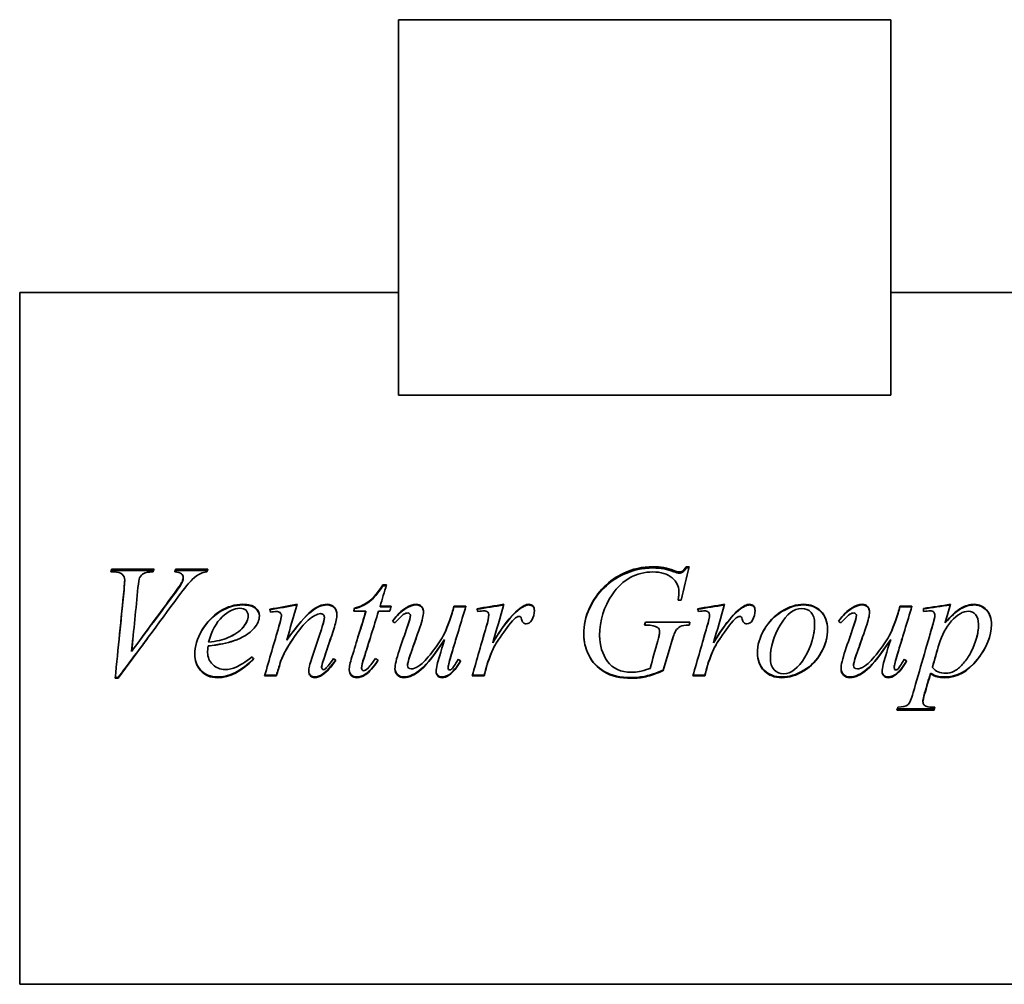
# Model space of a CAD drawing. Header units: millimetres. Extents: x 86 to 334, y 36 to 261.
# Tile 1 of 2: x 86 to 242, y 108 to 261. Entities that reach past the tile are written whole.
import ezdxf

# ---------------------------------------------------------------- set-up
doc = ezdxf.new("R2010")
doc.units = ezdxf.units.MM
doc.layers.add('Krawędzie widoczne(ISO)', color=7, linetype='Continuous', lineweight=35, true_color=0x262659)

msp = doc.modelspace()

# ---------------------------------------------------------------- linework, layer by layer
at = {"layer": 'Krawędzie widoczne(ISO)'}
for p, q in [((146, 201.25), (146, 260.75)), ((146, 260.75), (224, 260.75)), ((224, 201.25), (224, 260.75)), ((86, 217.55), (86, 107.95)), ((86, 217.55), (146, 217.55)), ((224, 217.55), (254, 217.55)), ((224, 201.25), (146, 201.25)), ((100.9, 173.27), (100.44, 173.27)), ((100.56, 173.72), (107.28, 173.72)), ((100.56, 173.52), (100.56, 173.72)), ((100.56, 173.52), (107.22, 173.52)), ((110.7, 173.72), (115.8, 173.72)), ((110.7, 173.52), (110.7, 173.72)), ((110.7, 173.52), (115.74, 173.52)), ((189.6, 173.31), (189.6, 173.51)), ((191.58, 174.1), (192.03, 174.1)), ((191.58, 173.9), (191.58, 174.1)), ((191.58, 173.9), (191.98, 173.9)), ((102.63, 171.81), (102.63, 171.98)), ((111.73, 171.57), (111.73, 171.73)), ((111.91, 172.22), (111.91, 172.4)), ((143.55, 171.24), (144.1, 171.24)), ((143.55, 171.08), (143.55, 171.24)), ((143.55, 171.08), (144.06, 171.08)), ((190.42, 170.06), (190.42, 170.19)), ((190.77, 168.81), (190.31, 168.81)), ((140.83, 167.04), (138.91, 167.04)), ((139.03, 167.46), (139.03, 167.54)), ((140.83, 166.97), (140.83, 167.04)), ((144.62, 167.04), (142.84, 167.04)), ((143.09, 167.85), (144.83, 167.85)), ((143.09, 167.75), (143.09, 167.85)), ((143.09, 167.75), (144.8, 167.75)), ((147.22, 167.51), (147.22, 167.6)), ((154.78, 167.85), (156.69, 167.85)), ((154.78, 167.75), (154.78, 167.85)), ((154.78, 167.75), (156.66, 167.75)), ((217.87, 167.51), (217.87, 167.6)), ((225.44, 167.85), (227.34, 167.85)), ((225.44, 167.75), (225.44, 167.85)), ((225.44, 167.75), (227.31, 167.75)), ((229.17, 167.5), (229.17, 167.02)), ((122.19, 166.27), (122.19, 166.34)), ((127.47, 166.29), (127.47, 166.35)), ((134.26, 166.04), (134.26, 166.1)), ((147.9, 166.34), (147.9, 166.41)), ((154.49, 166.73), (154.49, 166.81)), ((160.31, 166.45), (160.31, 166.52)), ((185.12, 165.34), (192.17, 165.34)), ((185.12, 165.29), (185.12, 165.34)), ((195.27, 166.45), (195.27, 166.52)), ((218.55, 166.34), (218.55, 166.41)), ((225.15, 166.73), (225.15, 166.81)), ((230.98, 166.33), (230.98, 166.39)), ((185.33, 164.85), (184.98, 164.85)), ((185.12, 165.29), (192.16, 165.29)), ((232.62, 165.21), (232.62, 165.26)), ((119.02, 162.87), (119.02, 162.87)), ((128.31, 162.5), (128.31, 162.49)), ((153.31, 162.59), (153.31, 162.59)), ((223.97, 162.59), (223.97, 162.59)), ((103.73, 160.71), (103.73, 160.67)), ((115.84, 161.56), (115.84, 161.53)), ((160.95, 162.06), (160.95, 162.05)), ((189.2, 161.94), (189.2, 161.92)), ((195.91, 162.06), (195.91, 162.05)), ((115.77, 160.53), (115.77, 160.49)), ((140.56, 159.73), (140.56, 159.68)), ((160.59, 160.14), (160.59, 160.09)), ((195.55, 160.14), (195.55, 160.09)), ((127.28, 158.94), (127.28, 158.87)), ((133.83, 158.28), (133.83, 158.19)), ((140.15, 158.13), (140.15, 158.04)), ((147.44, 158.52), (147.44, 158.44)), ((153.88, 158.22), (153.88, 158.14)), ((159.99, 158.47), (159.99, 158.39)), ((187.95, 157.73), (187.95, 157.64)), ((194.95, 158.47), (194.95, 158.39)), ((218.09, 158.52), (218.09, 158.44)), ((224.53, 158.22), (224.53, 158.14)), ((230.58, 158.21), (230.58, 158.12)), ((101.59, 156.42), (101.13, 156.42)), ((101.59, 156.54), (101.14, 156.54)), ((101.59, 156.54), (101.59, 156.42)), ((126.67, 156.81), (124.8, 156.81)), ((126.67, 156.92), (124.83, 156.92)), ((126.67, 156.92), (126.67, 156.81)), ((140.73, 157.07), (140.73, 156.96)), ((154.06, 157.05), (154.06, 156.95)), ((159.59, 156.81), (157.67, 156.81)), ((159.59, 156.92), (157.7, 156.92)), ((159.59, 156.92), (159.59, 156.81)), ((194.55, 156.81), (192.63, 156.81)), ((194.55, 156.92), (192.66, 156.92)), ((194.55, 156.92), (194.55, 156.81)), ((224.72, 157.05), (224.72, 156.95)), ((230.28, 157.23), (230.28, 157.13)), ((229.08, 152.89), (229.08, 152.7)), ((230.87, 151.4), (224.97, 151.4)), ((230.87, 151.6), (225.02, 151.6)), ((230.87, 151.6), (230.87, 151.4)), ((86, 107.95), (244, 107.95))]:
    msp.add_line(p, q, dxfattribs=at)
for points in [[(100.44, 173.27), (100.48, 173.42), (100.52, 173.57), (100.56, 173.72)], [(100.49, 173.27), (100.52, 173.36), (100.54, 173.44), (100.56, 173.52)], [(107.28, 173.72), (107.24, 173.57), (107.19, 173.42), (107.15, 173.27)], [(110.55, 173.27), (110.6, 173.42), (110.65, 173.57), (110.7, 173.72)], [(110.61, 173.27), (110.64, 173.35), (110.67, 173.44), (110.7, 173.52)], [(115.67, 173.27), (115.27, 173.24), (114.94, 173.16), (114.7, 173.04)], [(115.8, 173.72), (115.76, 173.57), (115.72, 173.42), (115.67, 173.27)], [(186.3, 173.27), (183.67, 173.27), (181.52, 172.08), (179.85, 169.67)], [(181.59, 173.04), (183.09, 173.75), (184.66, 174.1), (186.3, 174.1)], [(181.59, 172.85), (183.09, 173.55), (184.66, 173.9), (186.3, 173.9)], [(186.3, 174.1), (187.51, 174.1), (188.61, 173.91), (189.6, 173.51)], [(186.3, 173.9), (187.51, 173.9), (188.61, 173.7), (189.6, 173.31)], [(189.6, 173.51), (190, 173.35), (190.29, 173.27), (190.48, 173.27)], [(189.6, 173.31), (190, 173.16), (190.29, 173.08), (190.48, 173.08)], [(192.03, 174.1), (191.61, 172.36), (191.19, 170.59), (190.77, 168.81)], [(102.53, 170.54), (102.6, 171.25), (102.63, 171.73), (102.63, 171.98)], [(102.53, 170.39), (102.6, 171.1), (102.63, 171.57), (102.63, 171.81)], [(104.99, 172.33), (104.91, 172.15), (104.83, 171.64), (104.74, 170.78)], [(110.37, 169.71), (111.09, 170.68), (111.54, 171.36), (111.73, 171.73)], [(110.37, 169.58), (111.09, 170.54), (111.54, 171.2), (111.73, 171.57)], [(111.73, 171.73), (111.85, 171.99), (111.91, 172.21), (111.91, 172.4)], [(111.73, 171.57), (111.85, 171.82), (111.91, 172.04), (111.91, 172.22)], [(101.13, 156.42), (101.6, 161.11), (102.07, 165.87), (102.53, 170.54)], [(101.76, 162.75), (102.02, 165.31), (102.28, 167.86), (102.53, 170.39)], [(104.74, 170.78), (104.41, 167.44), (104.07, 164.05), (103.73, 160.67)], [(144.1, 171.24), (143.77, 170.11), (143.43, 168.98), (143.09, 167.85)], [(190.31, 168.81), (190.39, 169.44), (190.42, 169.9), (190.42, 170.19)], [(190.33, 168.81), (190.39, 169.37), (190.42, 169.79), (190.42, 170.06)], [(111.16, 169.41), (107.97, 165.1), (104.78, 160.73), (101.59, 156.42)], [(103.73, 160.67), (105.94, 163.69), (108.16, 166.72), (110.37, 169.71)], [(105.25, 162.75), (106.96, 165.03), (108.66, 167.32), (110.37, 169.58)], [(179.85, 169.67), (178.53, 167.76), (177.87, 165.6), (177.87, 163.22)], [(125.62, 167.36), (127.06, 167.62), (128.5, 167.88), (129.94, 168.14)], [(125.73, 166.91), (125.69, 167.06), (125.66, 167.21), (125.62, 167.36)], [(125.64, 167.28), (127.06, 167.53), (128.48, 167.78), (129.91, 168.03)], [(126.19, 166.97), (126.03, 166.95), (125.88, 166.93), (125.73, 166.91)], [(126.7, 167.03), (126.61, 167.03), (126.44, 167.01), (126.19, 166.97)], [(129.94, 168.14), (129.4, 166.26), (128.85, 164.38), (128.31, 162.49)], [(138.63, 159.8), (139.36, 162.21), (140.09, 164.63), (140.83, 167.04)], [(138.91, 167.04), (138.95, 167.21), (138.99, 167.38), (139.03, 167.54)], [(138.93, 167.04), (138.96, 167.18), (139, 167.32), (139.03, 167.46)], [(139.53, 162.75), (139.96, 164.16), (140.39, 165.56), (140.83, 166.97)], [(142.84, 167.04), (142.08, 164.59), (141.32, 162.13), (140.56, 159.68)], [(144.83, 167.85), (144.76, 167.58), (144.69, 167.31), (144.62, 167.04)], [(145.05, 165.46), (145.73, 166.44), (146.46, 167.15), (147.22, 167.6)], [(145.07, 165.45), (145.75, 166.38), (146.46, 167.07), (147.22, 167.51)], [(147.22, 167.6), (147.8, 167.96), (148.34, 168.14), (148.83, 168.14)], [(147.22, 167.51), (147.8, 167.86), (148.34, 168.04), (148.83, 168.04)], [(149.97, 166.89), (149.97, 166.44), (149.77, 165.64), (149.38, 164.49)], [(156.69, 167.85), (155.92, 165.33), (155.16, 162.8), (154.4, 160.27)], [(154.49, 166.81), (154.59, 167.16), (154.69, 167.5), (154.78, 167.85)], [(154.49, 166.73), (154.59, 167.07), (154.69, 167.41), (154.78, 167.75)], [(158.41, 167.45), (159.84, 167.68), (161.27, 167.91), (162.7, 168.14)], [(158.58, 166.99), (158.52, 167.14), (158.47, 167.29), (158.41, 167.45)], [(158.44, 167.36), (159.85, 167.59), (161.26, 167.81), (162.67, 168.03)], [(159.49, 167.1), (159.33, 167.1), (159.02, 167.06), (158.58, 166.99)], [(160.13, 166.91), (159.97, 167.03), (159.75, 167.1), (159.49, 167.1)], [(160.31, 166.52), (160.31, 166.67), (160.25, 166.8), (160.13, 166.91)], [(162.7, 168.14), (162.12, 166.11), (161.53, 164.08), (160.95, 162.05)], [(160.95, 162.05), (162.43, 164.55), (163.77, 166.3), (164.97, 167.29)], [(161.38, 162.75), (162.69, 164.84), (163.89, 166.33), (164.97, 167.21)], [(164.97, 167.29), (165.65, 167.86), (166.21, 168.14), (166.63, 168.14)], [(164.97, 167.21), (165.65, 167.76), (166.21, 168.04), (166.63, 168.04)], [(167.53, 167.18), (167.53, 166.64), (167.39, 166.12), (167.1, 165.62)], [(193.37, 167.45), (194.8, 167.68), (196.23, 167.91), (197.66, 168.14)], [(193.53, 166.99), (193.48, 167.14), (193.42, 167.29), (193.37, 167.45)], [(193.4, 167.36), (194.81, 167.59), (196.22, 167.81), (197.63, 168.03)], [(194.45, 167.1), (194.28, 167.1), (193.98, 167.06), (193.53, 166.99)], [(195.09, 166.91), (194.92, 167.03), (194.71, 167.1), (194.45, 167.1)], [(195.27, 166.52), (195.27, 166.67), (195.21, 166.8), (195.09, 166.91)], [(197.66, 168.14), (197.08, 166.11), (196.49, 164.08), (195.91, 162.05)], [(195.91, 162.05), (197.39, 164.55), (198.73, 166.3), (199.92, 167.29)], [(196.33, 162.75), (197.65, 164.84), (198.84, 166.33), (199.92, 167.21)], [(199.92, 167.29), (200.61, 167.86), (201.16, 168.14), (201.59, 168.14)], [(199.92, 167.21), (200.61, 167.76), (201.16, 168.04), (201.59, 168.04)], [(202.49, 167.18), (202.49, 166.64), (202.35, 166.12), (202.06, 165.62)], [(215.7, 165.46), (216.39, 166.44), (217.11, 167.15), (217.87, 167.6)], [(215.72, 165.45), (216.4, 166.38), (217.12, 167.07), (217.87, 167.51)], [(217.87, 167.6), (218.45, 167.96), (218.99, 168.14), (219.48, 168.14)], [(217.87, 167.51), (218.45, 167.86), (218.99, 168.04), (219.48, 168.04)], [(220.62, 166.89), (220.62, 166.44), (220.42, 165.64), (220.03, 164.49)], [(227.34, 167.85), (226.58, 165.33), (225.81, 162.8), (225.05, 160.27)], [(225.15, 166.81), (225.24, 167.16), (225.34, 167.5), (225.44, 167.85)], [(225.15, 166.73), (225.24, 167.07), (225.34, 167.41), (225.44, 167.75)], [(229.17, 167.5), (230.6, 167.71), (232.03, 167.93), (233.45, 168.14)], [(229.17, 167.41), (230.59, 167.62), (232.01, 167.83), (233.42, 168.03)], [(230.19, 167.1), (229.95, 167.1), (229.61, 167.07), (229.17, 167.02)], [(233.45, 168.14), (233.17, 167.18), (232.9, 166.22), (232.62, 165.26)], [(123.97, 166.32), (123.97, 165.63), (123.68, 164.97), (123.12, 164.34)], [(127.06, 164.66), (127.33, 165.59), (127.47, 166.16), (127.47, 166.35)], [(127.06, 164.62), (127.33, 165.54), (127.47, 166.1), (127.47, 166.29)], [(133.65, 166.67), (133.4, 166.67), (133.09, 166.57), (132.73, 166.37)], [(133.94, 164.65), (134.15, 165.27), (134.26, 165.76), (134.26, 166.1)], [(133.94, 164.61), (134.15, 165.23), (134.26, 165.71), (134.26, 166.04)], [(136.26, 166.5), (136.26, 166.01), (136.12, 165.34), (135.85, 164.52)], [(145.44, 165.19), (145.31, 165.28), (145.18, 165.37), (145.05, 165.46)], [(147.42, 164.67), (147.74, 165.6), (147.9, 166.18), (147.9, 166.41)], [(147.42, 164.64), (147.74, 165.55), (147.9, 166.11), (147.9, 166.34)], [(159.91, 164.59), (160.18, 165.5), (160.31, 166.14), (160.31, 166.52)], [(159.91, 164.56), (160.18, 165.45), (160.31, 166.08), (160.31, 166.45)], [(164.74, 166.13), (164.52, 166.01), (164.19, 165.68), (163.76, 165.15)], [(165.15, 166.23), (165, 166.23), (164.86, 166.19), (164.74, 166.13)], [(165.38, 166.13), (165.32, 166.19), (165.24, 166.23), (165.15, 166.23)], [(165.49, 165.81), (165.47, 165.97), (165.44, 166.07), (165.38, 166.13)], [(167.1, 165.62), (166.91, 165.24), (166.62, 165.05), (166.24, 165.05)], [(184.98, 164.85), (185.03, 165.02), (185.07, 165.18), (185.12, 165.34)], [(192.17, 165.34), (192.13, 165.18), (192.09, 165.02), (192.05, 164.85)], [(194.87, 164.59), (195.14, 165.5), (195.27, 166.14), (195.27, 166.52)], [(194.87, 164.56), (195.14, 165.45), (195.27, 166.08), (195.27, 166.45)], [(199.7, 166.13), (199.48, 166.01), (199.15, 165.68), (198.72, 165.15)], [(200.1, 166.23), (199.96, 166.23), (199.82, 166.19), (199.7, 166.13)], [(200.34, 166.13), (200.28, 166.19), (200.2, 166.23), (200.1, 166.23)], [(200.45, 165.81), (200.43, 165.97), (200.4, 166.07), (200.34, 166.13)], [(202.06, 165.62), (201.87, 165.24), (201.58, 165.05), (201.2, 165.05)], [(216.09, 165.19), (215.96, 165.28), (215.83, 165.37), (215.7, 165.46)], [(218.08, 164.67), (218.39, 165.6), (218.55, 166.18), (218.55, 166.41)], [(218.08, 164.64), (218.39, 165.55), (218.55, 166.11), (218.55, 166.34)], [(230.69, 165.1), (230.88, 165.8), (230.98, 166.23), (230.98, 166.39)], [(230.69, 165.06), (230.88, 165.74), (230.98, 166.16), (230.98, 166.33)], [(123.12, 164.34), (122.38, 163.52), (121.29, 162.85), (119.85, 162.34)], [(124.8, 156.81), (125.55, 159.42), (126.31, 162.04), (127.06, 164.66)], [(126.51, 162.75), (126.7, 163.37), (126.88, 164), (127.06, 164.62)], [(132.27, 159.61), (132.83, 161.28), (133.38, 162.97), (133.94, 164.65)], [(133.31, 162.75), (133.52, 163.37), (133.73, 163.99), (133.94, 164.61)], [(135.85, 164.52), (135.28, 162.78), (134.7, 161.03), (134.12, 159.29)], [(146.12, 160.8), (146.55, 162.09), (146.99, 163.38), (147.42, 164.67)], [(146.78, 162.75), (146.99, 163.38), (147.21, 164.01), (147.42, 164.64)], [(149.38, 164.49), (148.92, 163.16), (148.47, 161.83), (148.01, 160.49)], [(157.67, 156.81), (158.42, 159.39), (159.16, 161.99), (159.91, 164.59)], [(159.38, 162.75), (159.56, 163.35), (159.73, 163.95), (159.91, 164.56)], [(163.76, 165.15), (163.06, 164.33), (162.31, 163.27), (161.49, 161.97)], [(184.99, 164.85), (185.03, 165), (185.08, 165.15), (185.12, 165.29)], [(187.03, 164.49), (186.68, 164.73), (186.11, 164.85), (185.33, 164.85)], [(187.35, 163.8), (187.35, 164.1), (187.25, 164.34), (187.03, 164.49)], [(187.09, 162.35), (187.27, 162.96), (187.35, 163.44), (187.35, 163.8)], [(187.2, 162.75), (187.3, 163.16), (187.35, 163.51), (187.35, 163.78)], [(187.35, 163.78), (187.35, 163.78), (187.35, 163.78), (187.35, 163.79)], [(189.88, 163.9), (189.74, 163.67), (189.52, 163.02), (189.2, 161.92)], [(192.63, 156.81), (193.38, 159.39), (194.12, 161.99), (194.87, 164.59)], [(194.34, 162.75), (194.52, 163.35), (194.69, 163.95), (194.87, 164.56)], [(198.72, 165.15), (198.02, 164.33), (197.27, 163.27), (196.45, 161.97)], [(211.63, 162.75), (211.83, 163.51), (211.92, 164.28), (211.92, 165.05)], [(211.92, 165.05), (211.92, 165.05), (211.92, 165.06), (211.92, 165.06)], [(216.77, 160.8), (217.21, 162.09), (217.64, 163.38), (218.08, 164.67)], [(217.43, 162.75), (217.64, 163.38), (217.86, 164.01), (218.08, 164.64)], [(220.03, 164.49), (219.58, 163.16), (219.12, 161.83), (218.66, 160.49)], [(227.52, 154.15), (228.58, 157.77), (229.63, 161.44), (230.69, 165.1)], [(230.01, 162.75), (230.24, 163.52), (230.46, 164.29), (230.69, 165.06)], [(237.56, 162.75), (237.77, 163.49), (237.88, 164.22), (237.88, 164.94)], [(237.88, 164.94), (237.88, 164.94), (237.88, 164.95), (237.88, 164.96)], [(106.25, 162.75), (104.7, 160.68), (103.14, 158.6), (101.59, 156.54)], [(103.94, 162.75), (103.87, 162.07), (103.8, 161.39), (103.73, 160.71)], [(119.85, 162.35), (118.9, 162.01), (117.56, 161.75), (115.84, 161.56)], [(119.85, 162.34), (118.9, 162), (117.56, 161.73), (115.84, 161.53)], [(115.92, 162.15), (117.19, 162.28), (118.22, 162.53), (119.02, 162.87)], [(116.1, 162.75), (116.04, 162.56), (115.98, 162.36), (115.92, 162.16)], [(118.73, 162.75), (118.83, 162.79), (118.93, 162.83), (119.02, 162.87)], [(120.86, 162.75), (120.55, 162.61), (120.21, 162.47), (119.85, 162.35)], [(128.39, 162.75), (128.36, 162.67), (128.34, 162.58), (128.31, 162.5)], [(128.31, 162.5), (128.31, 162.5), (128.31, 162.5), (128.31, 162.5)], [(129.34, 162.75), (129.02, 162.28), (128.69, 161.78), (128.35, 161.23)], [(135.27, 162.75), (134.88, 161.62), (134.5, 160.48), (134.12, 159.35)], [(141.51, 162.75), (141.2, 161.74), (140.88, 160.74), (140.56, 159.73)], [(148.78, 162.75), (148.52, 162.01), (148.27, 161.27), (148.01, 160.53)], [(152.13, 158.62), (152.27, 159.19), (152.66, 160.52), (153.31, 162.59)], [(155.15, 162.75), (154.9, 161.94), (154.65, 161.13), (154.4, 160.32)], [(161.15, 162.75), (161.09, 162.52), (161.02, 162.29), (160.95, 162.06)], [(161.99, 162.75), (161.83, 162.5), (161.66, 162.25), (161.49, 161.98)], [(177.87, 163.21), (177.87, 163.05), (177.87, 162.9), (177.88, 162.75)], [(185.85, 157.99), (186.27, 159.44), (186.68, 160.9), (187.09, 162.35)], [(189.45, 162.75), (189.37, 162.51), (189.29, 162.24), (189.2, 161.94)], [(196.11, 162.75), (196.04, 162.52), (195.98, 162.29), (195.91, 162.06)], [(196.95, 162.75), (196.79, 162.5), (196.62, 162.25), (196.45, 161.98)], [(205.47, 162.75), (205.1, 161.72), (204.91, 160.7), (204.91, 159.68)], [(219.44, 162.75), (219.18, 162.01), (218.92, 161.27), (218.66, 160.53)], [(222.78, 158.62), (222.92, 159.19), (223.32, 160.52), (223.97, 162.59)], [(225.8, 162.75), (225.55, 161.94), (225.3, 161.13), (225.05, 160.32)], [(231.95, 162.75), (231.83, 162.47), (231.73, 162.18), (231.65, 161.88)], [(115.84, 161.56), (115.79, 161.15), (115.77, 160.81), (115.77, 160.53)], [(115.84, 161.53), (115.79, 161.12), (115.77, 160.77), (115.77, 160.49)], [(115.92, 162.16), (115.92, 162.16), (115.93, 162.16), (115.93, 162.16)], [(128.35, 161.23), (127.93, 160.53), (127.57, 159.77), (127.28, 158.94)], [(128.35, 161.2), (127.93, 160.49), (127.57, 159.71), (127.28, 158.87)], [(145.45, 157.92), (145.45, 158.54), (145.67, 159.5), (146.12, 160.8)], [(161.49, 161.98), (161.14, 161.43), (160.84, 160.82), (160.59, 160.14)], [(161.49, 161.97), (161.14, 161.41), (160.84, 160.78), (160.59, 160.09)], [(189.2, 161.94), (188.78, 160.53), (188.37, 159.13), (187.95, 157.73)], [(189.2, 161.92), (188.78, 160.49), (188.37, 159.06), (187.95, 157.64)], [(196.45, 161.98), (196.1, 161.43), (195.8, 160.82), (195.55, 160.14)], [(196.45, 161.97), (196.1, 161.41), (195.8, 160.78), (195.55, 160.09)], [(216.1, 157.92), (216.1, 158.54), (216.33, 159.5), (216.77, 160.8)], [(231.65, 161.88), (231.29, 160.66), (230.93, 159.43), (230.58, 158.21)], [(231.65, 161.87), (231.29, 160.62), (230.93, 159.37), (230.58, 158.12)], [(123.05, 159.49), (121.08, 157.58), (119.2, 156.63), (117.41, 156.63)], [(123.08, 159.45), (121.09, 157.49), (119.21, 156.52), (117.41, 156.52)], [(122.83, 159.81), (122.91, 159.69), (122.99, 159.57), (123.08, 159.45)], [(131.78, 157.54), (131.78, 157.95), (131.95, 158.64), (132.27, 159.61)], [(134.12, 159.35), (133.92, 158.76), (133.83, 158.4), (133.83, 158.28)], [(134.12, 159.29), (133.92, 158.69), (133.83, 158.32), (133.83, 158.19)], [(136.06, 159.32), (135.33, 158.27), (134.64, 157.53), (133.99, 157.09)], [(136.09, 159.3), (135.35, 158.21), (134.65, 157.44), (133.99, 156.99)], [(134.42, 157.94), (134.81, 158.28), (135.24, 158.82), (135.7, 159.54)], [(135.7, 159.54), (135.83, 159.46), (135.96, 159.38), (136.09, 159.3)], [(138.2, 157.74), (138.2, 158.19), (138.34, 158.88), (138.63, 159.8)], [(140.56, 159.73), (140.28, 158.91), (140.15, 158.37), (140.15, 158.13)], [(140.56, 159.68), (140.28, 158.83), (140.15, 158.29), (140.15, 158.04)], [(142.77, 159.29), (142.06, 158.23), (141.38, 157.49), (140.73, 157.07)], [(142.8, 159.27), (142.08, 158.16), (141.39, 157.39), (140.73, 156.96)], [(141.19, 158.04), (141.36, 158.21), (141.76, 158.72), (142.38, 159.58)], [(142.38, 159.58), (142.52, 159.48), (142.66, 159.37), (142.8, 159.27)], [(148.01, 160.53), (147.63, 159.47), (147.44, 158.8), (147.44, 158.52)], [(148.01, 160.49), (147.63, 159.41), (147.44, 158.73), (147.44, 158.44)], [(154.4, 160.32), (154.05, 159.21), (153.88, 158.51), (153.88, 158.22)], [(154.4, 160.27), (154.05, 159.14), (153.88, 158.43), (153.88, 158.14)], [(155.81, 159.17), (155.25, 158.19), (154.66, 157.49), (154.06, 157.05)], [(155.84, 159.15), (155.27, 158.13), (154.67, 157.4), (154.06, 156.95)], [(155.47, 159.44), (155.59, 159.34), (155.72, 159.25), (155.84, 159.15)], [(160.59, 160.14), (160.24, 159.21), (160.04, 158.66), (159.99, 158.47)], [(160.59, 160.09), (160.24, 159.15), (160.04, 158.58), (159.99, 158.39)], [(195.55, 160.14), (195.2, 159.21), (195, 158.66), (194.95, 158.47)], [(195.55, 160.09), (195.2, 159.15), (195, 158.58), (194.95, 158.39)], [(204.91, 159.68), (204.91, 159.67), (204.91, 159.66), (204.91, 159.65)], [(218.66, 160.53), (218.28, 159.47), (218.09, 158.8), (218.09, 158.52)], [(218.66, 160.49), (218.28, 159.41), (218.09, 158.73), (218.09, 158.44)], [(225.05, 160.32), (224.71, 159.21), (224.53, 158.51), (224.53, 158.22)], [(225.05, 160.27), (224.71, 159.14), (224.53, 158.43), (224.53, 158.14)], [(226.47, 159.17), (225.9, 158.19), (225.32, 157.49), (224.72, 157.05)], [(226.49, 159.15), (225.92, 158.13), (225.33, 157.4), (224.72, 156.95)], [(226.12, 159.44), (226.24, 159.34), (226.37, 159.25), (226.49, 159.15)], [(127.28, 158.94), (127.08, 158.27), (126.88, 157.59), (126.67, 156.92)], [(127.28, 158.87), (127.08, 158.18), (126.88, 157.5), (126.67, 156.81)], [(134.1, 157.79), (134.19, 157.79), (134.29, 157.84), (134.42, 157.94)], [(140.45, 157.63), (140.64, 157.63), (140.88, 157.76), (141.19, 158.04)], [(151.97, 157.5), (151.97, 157.79), (152.02, 158.16), (152.13, 158.62)], [(159.99, 158.47), (159.86, 157.95), (159.72, 157.43), (159.59, 156.92)], [(159.99, 158.39), (159.86, 157.86), (159.72, 157.33), (159.59, 156.81)], [(194.95, 158.47), (194.82, 157.95), (194.68, 157.43), (194.55, 156.92)], [(194.95, 158.39), (194.82, 157.86), (194.68, 157.33), (194.55, 156.81)], [(222.62, 157.5), (222.62, 157.79), (222.67, 158.16), (222.78, 158.62)], [(230.58, 158.12), (231.09, 157.51), (231.8, 157.21), (232.69, 157.21)], [(133.99, 157.09), (133.53, 156.79), (133.12, 156.63), (132.76, 156.63)], [(133.99, 156.99), (133.53, 156.68), (133.12, 156.52), (132.76, 156.52)], [(140.73, 157.07), (140.29, 156.78), (139.85, 156.63), (139.4, 156.63)], [(140.73, 156.96), (140.29, 156.67), (139.85, 156.52), (139.4, 156.52)], [(154.06, 157.05), (153.66, 156.77), (153.28, 156.63), (152.9, 156.63)], [(154.06, 156.95), (153.66, 156.66), (153.28, 156.52), (152.9, 156.52)], [(224.72, 157.05), (224.32, 156.77), (223.93, 156.63), (223.55, 156.63)], [(224.72, 156.95), (224.32, 156.66), (223.93, 156.52), (223.55, 156.52)], [(230.28, 157.23), (229.97, 156.18), (229.66, 155.13), (229.35, 154.08)], [(230.28, 157.13), (229.97, 156.05), (229.66, 154.99), (229.35, 153.92)], [(229.35, 154.08), (229.17, 153.47), (229.08, 153.07), (229.08, 152.89)], [(229.35, 153.92), (229.17, 153.3), (229.08, 152.89), (229.08, 152.7)], [(224.97, 151.4), (225.01, 151.54), (225.05, 151.69), (225.09, 151.84)], [(230.99, 151.84), (230.95, 151.69), (230.91, 151.54), (230.87, 151.4)], [(230.94, 151.84), (230.91, 151.76), (230.89, 151.68), (230.87, 151.6)]]:
    msp.add_open_spline(points, degree=3, dxfattribs=at)
for points, knots in [([(102.63, 171.98), (102.63, 172.35), (102.49, 172.66), (102.22, 172.91), (101.94, 173.15), (101.5, 173.27), (100.9, 173.27)], [0, 0, 0, 0, 1, 1, 1, 2, 2, 2, 2]), ([(107.15, 173.27), (106.41, 173.27), (105.91, 173.19), (105.65, 173.05), (105.38, 172.91), (105.16, 172.67), (104.99, 172.33)], [0, 0, 0, 0, 1, 1, 1, 2, 2, 2, 2]), ([(111.91, 172.4), (111.91, 172.62), (111.81, 172.81), (111.62, 172.97), (111.44, 173.14), (111.08, 173.24), (110.55, 173.27)], [0, 0, 0, 0, 1, 1, 1, 2, 2, 2, 2]), ([(190.42, 170.19), (190.42, 171.01), (190.06, 171.73), (189.33, 172.35), (188.59, 172.97), (187.59, 173.27), (186.3, 173.27)], [0, 0, 0, 0, 1, 1, 1, 2, 2, 2, 2]), ([(190.48, 173.27), (190.68, 173.27), (190.86, 173.32), (191.01, 173.42), (191.16, 173.51), (191.34, 173.74), (191.58, 174.1)], [0, 0, 0, 0, 1, 1, 1, 2, 2, 2, 2]), ([(190.48, 173.08), (190.68, 173.08), (190.86, 173.13), (191.01, 173.22), (191.16, 173.32), (191.34, 173.54), (191.58, 173.9)], [0, 0, 0, 0, 1, 1, 1, 2, 2, 2, 2]), ([(114.7, 173.04), (114.24, 172.82), (113.78, 172.5), (113.33, 172.07), (112.87, 171.63), (112.15, 170.75), (111.16, 169.41)], [0, 0, 0, 0, 1, 1, 1, 2, 2, 2, 2]), ([(175.34, 163.38), (175.34, 164.85), (175.65, 166.25), (176.26, 167.57), (176.88, 168.89), (177.65, 170), (178.58, 170.91), (179.5, 171.81), (180.51, 172.52), (181.59, 173.04)], [0, 0, 0, 0, 1, 1, 1, 2, 2, 2, 3, 3, 3, 3]), ([(175.34, 163.38), (175.34, 164.82), (175.65, 166.19), (176.26, 167.48), (176.88, 168.78), (177.65, 169.87), (178.58, 170.76), (179.5, 171.65), (180.51, 172.35), (181.59, 172.85)], [0.00266, 0.00266, 0.00266, 0.00266, 1, 1, 1, 2, 2, 2, 3, 3, 3, 3]), ([(139.03, 167.54), (139.96, 167.79), (140.74, 168.17), (141.38, 168.66), (142.02, 169.16), (142.74, 170.02), (143.55, 171.24)], [0, 0, 0, 0, 1, 1, 1, 2, 2, 2, 2]), ([(139.03, 167.46), (139.96, 167.7), (140.74, 168.07), (141.38, 168.55), (142.02, 169.04), (142.74, 169.89), (143.55, 171.08)], [0, 0, 0, 0, 1, 1, 1, 2, 2, 2, 2]), ([(113.72, 160.2), (113.72, 161.45), (114.1, 162.73), (114.87, 164.03), (115.64, 165.33), (116.6, 166.34), (117.76, 167.06), (118.93, 167.78), (120.12, 168.14), (121.35, 168.14)], [0, 0, 0, 0, 1, 1, 1, 2, 2, 2, 3, 3, 3, 3]), ([(114.23, 162.75), (114.4, 163.17), (114.61, 163.58), (114.87, 164), (115.64, 165.28), (116.6, 166.27), (117.76, 166.98), (118.93, 167.69), (120.12, 168.04), (121.35, 168.04)], [0.670473, 0.670473, 0.670473, 0.670473, 1, 1, 1, 2, 2, 2, 3, 3, 3, 3]), ([(120.88, 167.51), (120, 167.51), (119.07, 167.06), (118.09, 166.16), (117.11, 165.25), (116.39, 163.91), (115.92, 162.15)], [0, 0, 0, 0, 1, 1, 1, 2, 2, 2, 2]), ([(122.19, 166.34), (122.19, 166.69), (122.07, 166.97), (121.85, 167.19), (121.62, 167.41), (121.3, 167.51), (120.88, 167.51)], [0, 0, 0, 0, 1, 1, 1, 2, 2, 2, 2]), ([(121.35, 168.14), (122.24, 168.14), (122.9, 167.96), (123.33, 167.6), (123.75, 167.24), (123.97, 166.81), (123.97, 166.32)], [0, 0, 0, 0, 1, 1, 1, 2, 2, 2, 2]), ([(121.35, 168.04), (122.24, 168.04), (122.9, 167.86), (123.33, 167.51), (123.74, 167.16), (123.96, 166.76), (123.97, 166.29)], [0, 0, 0, 0, 1, 1, 1, 1.979886, 1.979886, 1.979886, 1.979886]), ([(127.47, 166.35), (127.47, 166.53), (127.39, 166.68), (127.24, 166.82), (127.09, 166.96), (126.91, 167.03), (126.7, 167.03)], [0, 0, 0, 0, 1, 1, 1, 2, 2, 2, 2]), ([(128.31, 162.49), (129.98, 164.8), (131.26, 166.31), (132.15, 167.04), (133.03, 167.77), (133.89, 168.14), (134.72, 168.14)], [0, 0, 0, 0, 1, 1, 1, 2, 2, 2, 2]), ([(128.5, 162.75), (130.07, 164.87), (131.29, 166.28), (132.15, 166.97), (133.03, 167.68), (133.89, 168.04), (134.72, 168.04)], [0.037632, 0.037632, 0.037632, 0.037632, 1, 1, 1, 2, 2, 2, 2]), ([(134.72, 168.14), (135.16, 168.14), (135.53, 167.99), (135.82, 167.68), (136.11, 167.38), (136.26, 166.98), (136.26, 166.5)], [0, 0, 0, 0, 1, 1, 1, 2, 2, 2, 2]), ([(134.72, 168.04), (135.16, 168.04), (135.53, 167.89), (135.82, 167.59), (136.1, 167.3), (136.25, 166.92), (136.26, 166.47)], [0, 0, 0, 0, 1, 1, 1, 1.977017, 1.977017, 1.977017, 1.977017]), ([(148.83, 168.14), (149.16, 168.14), (149.43, 168.02), (149.65, 167.78), (149.86, 167.55), (149.97, 167.25), (149.97, 166.89)], [0, 0, 0, 0, 1, 1, 1, 2, 2, 2, 2]), ([(148.83, 168.04), (149.16, 168.04), (149.43, 167.92), (149.65, 167.69), (149.85, 167.47), (149.96, 167.19), (149.96, 166.85)], [0, 0, 0, 0, 1, 1, 1, 1.963643, 1.963643, 1.963643, 1.963643]), ([(166.63, 168.14), (166.91, 168.14), (167.13, 168.06), (167.29, 167.9), (167.45, 167.73), (167.53, 167.5), (167.53, 167.18)], [0, 0, 0, 0, 1, 1, 1, 2, 2, 2, 2]), ([(166.63, 168.04), (166.91, 168.04), (167.13, 167.96), (167.29, 167.8), (167.45, 167.65), (167.53, 167.43), (167.53, 167.14)], [0, 0, 0, 0, 1, 1, 1, 1.96223, 1.96223, 1.96223, 1.96223]), ([(201.59, 168.14), (201.87, 168.14), (202.09, 168.06), (202.25, 167.9), (202.41, 167.73), (202.49, 167.5), (202.49, 167.18)], [0, 0, 0, 0, 1, 1, 1, 2, 2, 2, 2]), ([(201.59, 168.04), (201.87, 168.04), (202.09, 167.96), (202.25, 167.8), (202.41, 167.65), (202.49, 167.43), (202.49, 167.14)], [0, 0, 0, 0, 1, 1, 1, 1.96223, 1.96223, 1.96223, 1.96223]), ([(202.85, 160.44), (202.85, 161.67), (203.21, 162.9), (203.92, 164.14), (204.63, 165.37), (205.57, 166.35), (206.75, 167.06), (207.93, 167.78), (209.07, 168.14), (210.17, 168.14)], [0, 0, 0, 0, 1, 1, 1, 2, 2, 2, 3, 3, 3, 3]), ([(203.27, 162.75), (203.44, 163.2), (203.65, 163.66), (203.92, 164.11), (204.63, 165.33), (205.57, 166.28), (206.75, 166.99), (207.93, 167.69), (209.07, 168.04), (210.17, 168.04)], [0.625205, 0.625205, 0.625205, 0.625205, 1, 1, 1, 2, 2, 2, 3, 3, 3, 3]), ([(209.87, 167.49), (208.64, 167.49), (207.5, 166.61), (206.47, 164.85), (205.43, 163.1), (204.91, 161.35), (204.91, 159.62)], [0, 0, 0, 0, 1, 1, 1, 2, 2, 2, 2]), ([(211.92, 165.09), (211.92, 165.87), (211.73, 166.46), (211.35, 166.87), (210.97, 167.28), (210.48, 167.49), (209.87, 167.49)], [0, 0, 0, 0, 1, 1, 1, 2, 2, 2, 2]), ([(210.17, 168.14), (211.28, 168.14), (212.2, 167.78), (212.91, 167.05), (213.62, 166.33), (213.98, 165.39), (213.98, 164.23)], [0, 0, 0, 0, 1, 1, 1, 2, 2, 2, 2]), ([(210.17, 168.04), (211.28, 168.04), (212.2, 167.68), (212.91, 166.97), (213.62, 166.26), (213.98, 165.34), (213.98, 164.21)], [0, 0, 0, 0, 1, 1, 1, 1.996308, 1.996308, 1.996308, 1.996308]), ([(219.48, 168.14), (219.81, 168.14), (220.09, 168.02), (220.3, 167.78), (220.51, 167.55), (220.62, 167.25), (220.62, 166.89)], [0, 0, 0, 0, 1, 1, 1, 2, 2, 2, 2]), ([(219.48, 168.04), (219.81, 168.04), (220.09, 167.92), (220.3, 167.69), (220.5, 167.47), (220.61, 167.19), (220.62, 166.85)], [0, 0, 0, 0, 1, 1, 1, 1.963643, 1.963643, 1.963643, 1.963643]), ([(230.98, 166.39), (230.98, 166.61), (230.91, 166.79), (230.78, 166.91), (230.66, 167.04), (230.46, 167.1), (230.19, 167.1)], [0, 0, 0, 0, 1, 1, 1, 2, 2, 2, 2]), ([(236.33, 167.04), (235.41, 167.04), (234.5, 166.53), (233.6, 165.5), (232.71, 164.47), (232.05, 163.26), (231.65, 161.87)], [0, 0, 0, 0, 1, 1, 1, 2, 2, 2, 2]), ([(232.62, 165.26), (233.53, 166.33), (234.34, 167.08), (235.05, 167.5), (235.76, 167.93), (236.49, 168.14), (237.24, 168.14)], [0, 0, 0, 0, 1, 1, 1, 2, 2, 2, 2]), ([(232.62, 165.21), (233.53, 166.26), (234.34, 167), (235.05, 167.41), (235.76, 167.83), (236.49, 168.04), (237.24, 168.04)], [0, 0, 0, 0, 1, 1, 1, 2, 2, 2, 2]), ([(237.88, 164.98), (237.88, 165.64), (237.73, 166.16), (237.42, 166.51), (237.11, 166.87), (236.74, 167.04), (236.33, 167.04)], [0, 0, 0, 0, 1, 1, 1, 2, 2, 2, 2]), ([(237.24, 168.14), (237.98, 168.14), (238.62, 167.84), (239.15, 167.26), (239.67, 166.67), (239.94, 165.91), (239.94, 164.96)], [0, 0, 0, 0, 1, 1, 1, 2, 2, 2, 2]), ([(237.24, 168.04), (237.98, 168.04), (238.62, 167.75), (239.15, 167.18), (239.67, 166.61), (239.93, 165.86), (239.94, 164.94)], [0, 0, 0, 0, 1, 1, 1, 1.993328, 1.993328, 1.993328, 1.993328]), ([(119.02, 162.87), (120.08, 163.33), (120.87, 163.88), (121.4, 164.52), (121.92, 165.16), (122.19, 165.76), (122.19, 166.34)], [0, 0, 0, 0, 1, 1, 1, 2, 2, 2, 2]), ([(119.02, 162.87), (120.08, 163.32), (120.87, 163.86), (121.4, 164.49), (121.92, 165.12), (122.19, 165.71), (122.19, 166.27)], [0, 0, 0, 0, 1, 1, 1, 2, 2, 2, 2]), ([(132.73, 166.37), (132.06, 166), (131.37, 165.38), (130.65, 164.51), (129.92, 163.65), (129.16, 162.54), (128.35, 161.2)], [0, 0, 0, 0, 1, 1, 1, 2, 2, 2, 2]), ([(134.26, 166.1), (134.26, 166.27), (134.2, 166.4), (134.08, 166.51), (133.96, 166.62), (133.81, 166.67), (133.65, 166.67)], [0, 0, 0, 0, 1, 1, 1, 2, 2, 2, 2]), ([(147.49, 166.77), (147.28, 166.77), (147.07, 166.7), (146.86, 166.58), (146.65, 166.46), (146.18, 165.99), (145.44, 165.19)], [0, 0, 0, 0, 1, 1, 1, 2, 2, 2, 2]), ([(147.9, 166.41), (147.9, 166.5), (147.85, 166.58), (147.77, 166.66), (147.69, 166.73), (147.59, 166.77), (147.49, 166.77)], [0, 0, 0, 0, 1, 1, 1, 2, 2, 2, 2]), ([(148.03, 157.92), (148.32, 157.92), (148.7, 158.05), (149.16, 158.32), (149.62, 158.6), (150.24, 159.21), (151.01, 160.16), (151.78, 161.11), (152.41, 162.01), (152.91, 162.84), (153.41, 163.67), (153.94, 165), (154.49, 166.81)], [0, 0, 0, 0, 1, 1, 1, 2, 2, 2, 3, 3, 3, 4, 4, 4, 4]), ([(152.86, 162.75), (152.87, 162.78), (152.89, 162.81), (152.91, 162.84), (153.41, 163.66), (153.94, 164.96), (154.49, 166.73)], [2.963983, 2.963983, 2.963983, 2.963983, 3, 3, 3, 4, 4, 4, 4]), ([(166.24, 165.05), (166.05, 165.05), (165.88, 165.11), (165.75, 165.24), (165.62, 165.36), (165.53, 165.55), (165.49, 165.81)], [0, 0, 0, 0, 1, 1, 1, 2, 2, 2, 2]), ([(201.2, 165.05), (201.01, 165.05), (200.84, 165.11), (200.71, 165.24), (200.57, 165.36), (200.49, 165.55), (200.45, 165.81)], [0, 0, 0, 0, 1, 1, 1, 2, 2, 2, 2]), ([(218.15, 166.77), (217.93, 166.77), (217.72, 166.7), (217.51, 166.58), (217.31, 166.46), (216.83, 165.99), (216.09, 165.19)], [0, 0, 0, 0, 1, 1, 1, 2, 2, 2, 2]), ([(218.55, 166.41), (218.55, 166.5), (218.51, 166.58), (218.42, 166.66), (218.34, 166.73), (218.25, 166.77), (218.15, 166.77)], [0, 0, 0, 0, 1, 1, 1, 2, 2, 2, 2]), ([(218.69, 157.92), (218.97, 157.92), (219.35, 158.05), (219.81, 158.32), (220.28, 158.6), (220.89, 159.21), (221.66, 160.16), (222.43, 161.11), (223.06, 162.01), (223.56, 162.84), (224.06, 163.67), (224.59, 165), (225.15, 166.81)], [0, 0, 0, 0, 1, 1, 1, 2, 2, 2, 3, 3, 3, 4, 4, 4, 4]), ([(223.51, 162.75), (223.53, 162.78), (223.54, 162.81), (223.56, 162.84), (224.06, 163.66), (224.59, 164.96), (225.15, 166.73)], [2.963983, 2.963983, 2.963983, 2.963983, 3, 3, 3, 4, 4, 4, 4]), ([(192.05, 164.85), (191.4, 164.84), (190.93, 164.77), (190.64, 164.62), (190.35, 164.48), (190.09, 164.24), (189.88, 163.9)], [0, 0, 0, 0, 1, 1, 1, 2, 2, 2, 2]), ([(213.98, 164.23), (213.98, 162.97), (213.65, 161.73), (212.98, 160.5), (212.31, 159.27), (211.39, 158.31), (210.2, 157.59), (209.02, 156.88), (207.86, 156.52), (206.74, 156.52)], [0, 0, 0, 0, 1, 1, 1, 2, 2, 2, 3, 3, 3, 3]), ([(207.03, 157.14), (208.22, 157.14), (209.33, 158.01), (210.37, 159.76), (211.41, 161.51), (211.92, 163.29), (211.92, 165.09)], [0, 0, 0, 0, 1, 1, 1, 2, 2, 2, 2]), ([(239.94, 164.96), (239.94, 163.12), (239.19, 161.25), (237.69, 159.36), (236.2, 157.46), (234.46, 156.52), (232.48, 156.52)], [0, 0, 0, 0, 1, 1, 1, 2, 2, 2, 2]), ([(232.69, 157.21), (233.13, 157.21), (233.58, 157.33), (234.03, 157.57), (234.49, 157.81), (234.93, 158.17), (235.37, 158.64), (235.8, 159.12), (236.19, 159.67), (236.54, 160.29), (236.89, 160.91), (237.2, 161.64), (237.47, 162.48), (237.75, 163.32), (237.88, 164.16), (237.88, 164.98)], [0, 0, 0, 0, 1, 1, 1, 2, 2, 2, 3, 3, 3, 4, 4, 4, 5, 5, 5, 5]), ([(153.31, 162.59), (151.84, 160.27), (150.61, 158.67), (149.61, 157.81), (148.62, 156.95), (147.7, 156.52), (146.87, 156.52)], [0, 0, 0, 0, 1, 1, 1, 2, 2, 2, 2]), ([(153.31, 162.59), (151.84, 160.31), (150.61, 158.75), (149.61, 157.9), (148.62, 157.06), (147.7, 156.63), (146.87, 156.63)], [0, 0, 0, 0, 1, 1, 1, 2, 2, 2, 2]), ([(182.95, 156.42), (181.16, 156.42), (179.72, 156.76), (178.6, 157.43), (177.49, 158.09), (176.67, 158.98), (176.14, 160.08), (175.61, 161.19), (175.34, 162.29), (175.34, 163.38)], [0, 0, 0, 0, 1, 1, 1, 2, 2, 2, 3, 3, 3, 3]), ([(182.95, 156.54), (181.16, 156.54), (179.72, 156.87), (178.6, 157.52), (177.49, 158.18), (176.67, 159.05), (176.14, 160.13), (175.71, 161.01), (175.45, 161.88), (175.37, 162.75)], [0, 0, 0, 0, 1, 1, 1, 2, 2, 2, 2.807439, 2.807439, 2.807439, 2.807439]), ([(177.87, 163.22), (177.87, 161.63), (178.28, 160.26), (179.1, 159.11), (179.93, 157.96), (181.2, 157.39), (182.92, 157.39)], [0, 0, 0, 0, 1, 1, 1, 2, 2, 2, 2]), ([(213.82, 162.75), (213.67, 162.01), (213.38, 161.27), (212.98, 160.54), (212.31, 159.34), (211.39, 158.39), (210.2, 157.69), (209.02, 156.98), (207.86, 156.63), (206.74, 156.63)], [0.393537, 0.393537, 0.393537, 0.393537, 1, 1, 1, 2, 2, 2, 3, 3, 3, 3]), ([(223.97, 162.59), (222.49, 160.27), (221.26, 158.67), (220.26, 157.81), (219.27, 156.95), (218.35, 156.52), (217.52, 156.52)], [0, 0, 0, 0, 1, 1, 1, 2, 2, 2, 2]), ([(223.97, 162.59), (222.49, 160.31), (221.26, 158.75), (220.26, 157.9), (219.27, 157.06), (218.35, 156.63), (217.52, 156.63)], [0, 0, 0, 0, 1, 1, 1, 2, 2, 2, 2]), ([(239.58, 162.75), (239.22, 161.65), (238.59, 160.54), (237.69, 159.42), (236.2, 157.56), (234.46, 156.63), (232.48, 156.63)], [0.398361, 0.398361, 0.398361, 0.398361, 1, 1, 1, 2, 2, 2, 2]), ([(117.41, 156.63), (116.19, 156.63), (115.27, 157.01), (114.65, 157.76), (114.03, 158.51), (113.72, 159.33), (113.72, 160.23)], [0, 0, 0, 0, 1, 1, 1, 1.992364, 1.992364, 1.992364, 1.992364]), ([(117.41, 156.52), (116.19, 156.52), (115.27, 156.9), (114.65, 157.67), (114.03, 158.43), (113.72, 159.28), (113.72, 160.2)], [0, 0, 0, 0, 1, 1, 1, 2, 2, 2, 2]), ([(115.77, 160.49), (115.77, 159.75), (116.04, 159.12), (116.58, 158.6), (117.11, 158.08), (117.77, 157.82), (118.53, 157.82)], [0, 0, 0, 0, 1, 1, 1, 2, 2, 2, 2]), ([(118.53, 157.82), (119.15, 157.82), (119.73, 157.94), (120.3, 158.19), (120.86, 158.43), (121.71, 158.97), (122.83, 159.81)], [0, 0, 0, 0, 1, 1, 1, 2, 2, 2, 2]), ([(154.12, 157.74), (154.23, 157.74), (154.35, 157.8), (154.48, 157.92), (154.61, 158.04), (154.94, 158.54), (155.47, 159.44)], [0, 0, 0, 0, 1, 1, 1, 2, 2, 2, 2]), ([(206.74, 156.63), (205.59, 156.63), (204.66, 156.99), (203.94, 157.71), (203.22, 158.42), (202.86, 159.33), (202.85, 160.46)], [0, 0, 0, 0, 1, 1, 1, 1.994083, 1.994083, 1.994083, 1.994083]), ([(206.74, 156.52), (205.59, 156.52), (204.66, 156.88), (203.94, 157.61), (203.22, 158.34), (202.85, 159.28), (202.85, 160.44)], [0, 0, 0, 0, 1, 1, 1, 2, 2, 2, 2]), ([(204.91, 159.62), (204.91, 158.82), (205.11, 158.21), (205.51, 157.78), (205.92, 157.36), (206.42, 157.14), (207.03, 157.14)], [0, 0, 0, 0, 1, 1, 1, 2, 2, 2, 2]), ([(224.77, 157.74), (224.88, 157.74), (225, 157.8), (225.13, 157.92), (225.26, 158.04), (225.59, 158.54), (226.12, 159.44)], [0, 0, 0, 0, 1, 1, 1, 2, 2, 2, 2]), ([(132.76, 156.52), (132.46, 156.52), (132.22, 156.61), (132.05, 156.8), (131.87, 156.98), (131.78, 157.23), (131.78, 157.54)], [0, 0, 0, 0, 1, 1, 1, 2, 2, 2, 2]), ([(132.76, 156.63), (132.46, 156.63), (132.22, 156.72), (132.05, 156.91), (131.88, 157.08), (131.79, 157.3), (131.79, 157.59)], [0, 0, 0, 0, 1, 1, 1, 1.948168, 1.948168, 1.948168, 1.948168]), ([(133.83, 158.19), (133.83, 158.08), (133.86, 157.99), (133.92, 157.91), (133.98, 157.83), (134.04, 157.79), (134.1, 157.79)], [0, 0, 0, 0, 1, 1, 1, 2, 2, 2, 2]), ([(139.4, 156.63), (139.04, 156.63), (138.76, 156.74), (138.53, 156.97), (138.32, 157.18), (138.21, 157.45), (138.2, 157.79)], [0, 0, 0, 0, 1, 1, 1, 1.95962, 1.95962, 1.95962, 1.95962]), ([(139.4, 156.52), (139.04, 156.52), (138.76, 156.63), (138.53, 156.86), (138.31, 157.08), (138.2, 157.38), (138.2, 157.74)], [0, 0, 0, 0, 1, 1, 1, 2, 2, 2, 2]), ([(140.15, 158.04), (140.15, 157.91), (140.18, 157.81), (140.24, 157.74), (140.3, 157.66), (140.37, 157.63), (140.45, 157.63)], [0, 0, 0, 0, 1, 1, 1, 2, 2, 2, 2]), ([(146.87, 156.63), (146.47, 156.63), (146.13, 156.76), (145.86, 157.02), (145.6, 157.27), (145.46, 157.58), (145.45, 157.97)], [0, 0, 0, 0, 1, 1, 1, 1.967128, 1.967128, 1.967128, 1.967128]), ([(146.87, 156.52), (146.47, 156.52), (146.13, 156.65), (145.86, 156.91), (145.59, 157.18), (145.45, 157.51), (145.45, 157.92)], [0, 0, 0, 0, 1, 1, 1, 2, 2, 2, 2]), ([(147.44, 158.44), (147.44, 158.28), (147.49, 158.15), (147.6, 158.05), (147.7, 157.96), (147.85, 157.92), (148.03, 157.92)], [0, 0, 0, 0, 1, 1, 1, 2, 2, 2, 2]), ([(152.9, 156.63), (152.62, 156.63), (152.39, 156.72), (152.22, 156.91), (152.06, 157.08), (151.97, 157.29), (151.97, 157.56)], [0, 0, 0, 0, 1, 1, 1, 1.950076, 1.950076, 1.950076, 1.950076]), ([(153.88, 158.14), (153.88, 158), (153.9, 157.9), (153.94, 157.83), (153.99, 157.77), (154.04, 157.74), (154.12, 157.74)], [0, 0, 0, 0, 1, 1, 1, 2, 2, 2, 2]), ([(182.92, 157.39), (183.35, 157.39), (183.75, 157.43), (184.13, 157.5), (184.51, 157.57), (185.09, 157.74), (185.85, 157.99)], [0, 0, 0, 0, 1, 1, 1, 2, 2, 2, 2]), ([(187.95, 157.73), (186.8, 157.25), (185.88, 156.93), (185.17, 156.78), (184.47, 156.62), (183.73, 156.54), (182.95, 156.54)], [0, 0, 0, 0, 1, 1, 1, 2, 2, 2, 2]), ([(187.95, 157.64), (186.8, 157.15), (185.88, 156.83), (185.17, 156.67), (184.47, 156.5), (183.73, 156.42), (182.95, 156.42)], [0, 0, 0, 0, 1, 1, 1, 2, 2, 2, 2]), ([(217.52, 156.63), (217.12, 156.63), (216.79, 156.76), (216.51, 157.02), (216.25, 157.27), (216.11, 157.58), (216.1, 157.97)], [0, 0, 0, 0, 1, 1, 1, 1.967128, 1.967128, 1.967128, 1.967128]), ([(217.52, 156.52), (217.12, 156.52), (216.79, 156.65), (216.51, 156.91), (216.24, 157.18), (216.1, 157.51), (216.1, 157.92)], [0, 0, 0, 0, 1, 1, 1, 2, 2, 2, 2]), ([(218.09, 158.44), (218.09, 158.28), (218.14, 158.15), (218.25, 158.05), (218.36, 157.96), (218.5, 157.92), (218.69, 157.92)], [0, 0, 0, 0, 1, 1, 1, 2, 2, 2, 2]), ([(223.55, 156.63), (223.27, 156.63), (223.05, 156.72), (222.88, 156.91), (222.71, 157.08), (222.63, 157.29), (222.62, 157.56)], [0, 0, 0, 0, 1, 1, 1, 1.950076, 1.950076, 1.950076, 1.950076]), ([(224.53, 158.14), (224.53, 158), (224.56, 157.9), (224.6, 157.83), (224.64, 157.77), (224.7, 157.74), (224.77, 157.74)], [0, 0, 0, 0, 1, 1, 1, 2, 2, 2, 2]), ([(152.9, 156.52), (152.62, 156.52), (152.39, 156.61), (152.22, 156.8), (152.05, 156.98), (151.97, 157.22), (151.97, 157.5)], [0, 0, 0, 0, 1, 1, 1, 2, 2, 2, 2]), ([(223.55, 156.52), (223.27, 156.52), (223.05, 156.61), (222.88, 156.8), (222.7, 156.98), (222.62, 157.22), (222.62, 157.5)], [0, 0, 0, 0, 1, 1, 1, 2, 2, 2, 2]), ([(232.48, 156.63), (232.06, 156.63), (231.69, 156.68), (231.37, 156.76), (231.04, 156.85), (230.68, 157), (230.28, 157.23)], [0, 0, 0, 0, 1, 1, 1, 2, 2, 2, 2]), ([(232.48, 156.52), (232.06, 156.52), (231.69, 156.56), (231.37, 156.65), (231.04, 156.74), (230.68, 156.9), (230.28, 157.13)], [0, 0, 0, 0, 1, 1, 1, 2, 2, 2, 2]), ([(225.09, 151.84), (225.87, 151.88), (226.39, 152.01), (226.67, 152.24), (226.94, 152.47), (227.22, 153.1), (227.52, 154.15)], [0, 0, 0, 0, 1, 1, 1, 2, 2, 2, 2]), ([(229.08, 152.7), (229.08, 152.52), (229.13, 152.37), (229.22, 152.24), (229.32, 152.11), (229.48, 152.01), (229.69, 151.95), (229.91, 151.88), (230.34, 151.84), (230.99, 151.84)], [0, 0, 0, 0, 1, 1, 1, 2, 2, 2, 3, 3, 3, 3])]:
    msp.add_open_spline(points, degree=3, knots=knots, dxfattribs=at)

doc.saveas('drawing.dxf')
